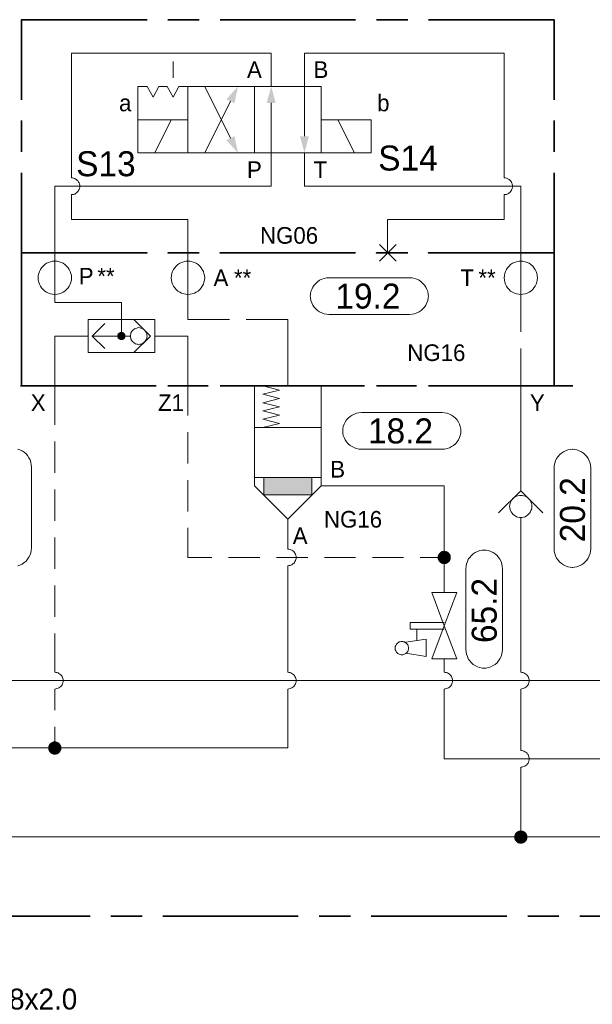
# Model space of a CAD drawing. Header units: millimetres. Extents: x 0 to 138, y 0 to 47.
# Tile 21 of 165: x 12.18 to 14.34, y 15.09 to 18.81. Entities that reach past the tile are written whole.
import ezdxf

# ---------------------------------------------------------------- set-up
doc = ezdxf.new("R2010")
doc.units = ezdxf.units.MM
for name, color, linetype in [('PDF_Geomertry', 7, 'Continuous'), ('PDF_Solid Fills', 7, 'Continuous'), ('PDF_Text', 7, 'Continuous')]:
    doc.layers.add(name, color=color, linetype=linetype)
doc.styles.add('PDF Arial', font='txt')

msp = doc.modelspace()

# ---------------------------------------------------------------- hatches: boundary and pattern name
at = {"layer": 'PDF_Solid Fills', "transparency": 33554559}
for points in [[(12.566, 17.6104), (12.5618, 17.6257), (12.564, 17.6263)], [(12.566, 17.6104), (12.564, 17.6263), (12.566, 17.6263)], [(12.566, 17.6104), (12.5682, 17.6263), (12.5701, 17.6257)], [(12.566, 17.6104), (12.566, 17.6263), (12.5682, 17.6263)], [(12.566, 17.6104), (12.5501, 17.6124), (12.5507, 17.6146)], [(12.566, 17.6104), (12.5501, 17.6104), (12.5501, 17.6124)], [(12.566, 17.6104), (12.5501, 17.609), (12.5501, 17.6104)], [(12.566, 17.6104), (12.5507, 17.6068), (12.5501, 17.609)], [(12.566, 17.6104), (12.5507, 17.6146), (12.5515, 17.6165)], [(12.566, 17.6104), (12.5515, 17.6049), (12.5507, 17.6068)], [(12.566, 17.6104), (12.5515, 17.6165), (12.5521, 17.6188)], [(12.566, 17.6104), (12.5521, 17.6026), (12.5515, 17.6049)], [(12.566, 17.6104), (12.5521, 17.6188), (12.5535, 17.6201)], [(12.566, 17.6104), (12.5535, 17.6012), (12.5521, 17.6026)], [(12.566, 17.6104), (12.5535, 17.6201), (12.5549, 17.6215)], [(12.566, 17.6104), (12.5549, 17.5993), (12.5535, 17.6012)], [(12.566, 17.6104), (12.5549, 17.6215), (12.5562, 17.6229)], [(12.566, 17.6104), (12.5562, 17.5985), (12.5549, 17.5993)], [(12.566, 17.6104), (12.5562, 17.6229), (12.5585, 17.6243)], [(12.566, 17.6104), (12.5585, 17.5971), (12.5562, 17.5985)], [(12.566, 17.6104), (12.5585, 17.6243), (12.5599, 17.6249)], [(12.566, 17.6104), (12.5599, 17.5965), (12.5585, 17.5971)], [(12.566, 17.6104), (12.5599, 17.6249), (12.5618, 17.6257)], [(12.566, 17.6104), (12.5618, 17.5957), (12.5599, 17.5965)], [(12.566, 17.6104), (12.564, 17.5951), (12.5618, 17.5957)], [(12.566, 17.6104), (12.566, 17.5951), (12.564, 17.5951)], [(12.566, 17.6104), (12.5701, 17.6257), (12.5724, 17.6249)], [(12.566, 17.6104), (12.5724, 17.6249), (12.5737, 17.6243)], [(12.566, 17.6104), (12.5737, 17.6243), (12.5757, 17.6229)], [(12.566, 17.6104), (12.5757, 17.6229), (12.5771, 17.6215)], [(12.566, 17.6104), (12.5771, 17.6215), (12.5785, 17.6201)], [(12.566, 17.6104), (12.5785, 17.6201), (12.5793, 17.6188)], [(12.566, 17.6104), (12.5793, 17.6188), (12.5807, 17.6165)], [(12.566, 17.6104), (12.5807, 17.6165), (12.5812, 17.6146)], [(12.566, 17.6104), (12.5812, 17.6146), (12.5812, 17.6124)], [(12.566, 17.6104), (12.5812, 17.6124), (12.5821, 17.6104)], [(12.566, 17.6104), (12.5682, 17.5951), (12.566, 17.5951)], [(12.566, 17.6104), (12.5701, 17.5957), (12.5682, 17.5951)], [(12.566, 17.6104), (12.5724, 17.5965), (12.5701, 17.5957)], [(12.566, 17.6104), (12.5737, 17.5971), (12.5724, 17.5965)], [(12.566, 17.6104), (12.5757, 17.5985), (12.5737, 17.5971)], [(12.566, 17.6104), (12.5771, 17.5993), (12.5757, 17.5985)], [(12.566, 17.6104), (12.5785, 17.6012), (12.5771, 17.5993)], [(12.566, 17.6104), (12.5793, 17.6026), (12.5785, 17.6012)], [(12.566, 17.6104), (12.5807, 17.6049), (12.5793, 17.6026)], [(12.566, 17.6104), (12.5812, 17.6068), (12.5807, 17.6049)], [(12.566, 17.6104), (12.5812, 17.609), (12.5812, 17.6068)], [(12.566, 17.6104), (12.5821, 17.6104), (12.5812, 17.609)], [(13.7854, 16.7743), (13.7604, 16.7776), (13.7612, 16.7813)], [(13.7854, 16.7743), (13.7604, 16.7743), (13.7604, 16.7776)], [(13.7854, 16.7743), (13.7604, 16.7715), (13.7604, 16.7743)], [(13.7854, 16.7743), (13.7612, 16.7679), (13.7604, 16.7715)], [(13.7854, 16.7743), (13.7612, 16.7813), (13.7626, 16.784)], [(13.7854, 16.7743), (13.7626, 16.7651), (13.7612, 16.7679)], [(13.7854, 16.7743), (13.7626, 16.784), (13.764, 16.7874)], [(13.7854, 16.7743), (13.764, 16.7618), (13.7626, 16.7651)], [(13.7854, 16.7743), (13.764, 16.7874), (13.7654, 16.7896)], [(13.7854, 16.7743), (13.7654, 16.759), (13.764, 16.7618)], [(13.7854, 16.7743), (13.7654, 16.7896), (13.7682, 16.7924)], [(13.7854, 16.7743), (13.7682, 16.7568), (13.7654, 16.759)], [(13.7854, 16.7743), (13.7682, 16.7924), (13.7701, 16.7943)], [(13.7854, 16.7743), (13.7701, 16.7549), (13.7682, 16.7568)], [(13.7854, 16.7743), (13.7701, 16.7943), (13.7729, 16.7965)], [(13.7854, 16.7743), (13.7729, 16.7526), (13.7701, 16.7549)], [(13.7854, 16.7743), (13.7729, 16.7965), (13.7757, 16.7979)], [(13.7854, 16.7743), (13.7757, 16.7513), (13.7729, 16.7526)], [(13.7854, 16.7743), (13.7757, 16.7979), (13.7793, 16.7985)], [(13.7854, 16.7743), (13.7793, 16.7499), (13.7757, 16.7513)], [(13.7854, 16.7743), (13.7793, 16.7985), (13.7821, 16.7993)], [(13.7854, 16.7743), (13.7821, 16.7499), (13.7793, 16.7499)], [(13.7854, 16.7743), (13.7821, 16.7993), (13.7854, 16.7999)], [(13.7854, 16.7743), (13.7854, 16.7493), (13.7821, 16.7499)], [(13.7854, 16.7743), (13.7854, 16.7999), (13.789, 16.7993)], [(13.7854, 16.7743), (13.789, 16.7993), (13.7924, 16.7985)], [(13.7854, 16.7743), (13.7924, 16.7985), (13.7951, 16.7979)], [(13.7854, 16.7743), (13.7951, 16.7979), (13.7979, 16.7965)], [(13.7854, 16.7743), (13.7979, 16.7965), (13.8007, 16.7943)], [(13.7854, 16.7743), (13.8007, 16.7943), (13.8035, 16.7924)], [(13.7854, 16.7743), (13.8035, 16.7924), (13.8057, 16.7896)], [(13.7854, 16.7743), (13.8057, 16.7896), (13.8071, 16.7874)], [(13.7854, 16.7743), (13.8071, 16.7874), (13.809, 16.784)], [(13.7854, 16.7743), (13.809, 16.784), (13.8099, 16.7813)], [(13.7854, 16.7743), (13.8099, 16.7813), (13.8104, 16.7776)], [(13.7854, 16.7743), (13.8104, 16.7776), (13.8104, 16.7743)], [(13.7854, 16.7743), (13.789, 16.7499), (13.7854, 16.7493)], [(13.7854, 16.7743), (13.7924, 16.7499), (13.789, 16.7499)], [(13.7854, 16.7743), (13.7951, 16.7513), (13.7924, 16.7499)], [(13.7854, 16.7743), (13.7979, 16.7526), (13.7951, 16.7513)], [(13.7854, 16.7743), (13.8007, 16.7549), (13.7979, 16.7526)], [(13.7854, 16.7743), (13.8035, 16.7568), (13.8007, 16.7549)], [(13.7854, 16.7743), (13.8057, 16.759), (13.8035, 16.7568)], [(13.7854, 16.7743), (13.8071, 16.7618), (13.8057, 16.759)], [(13.7854, 16.7743), (13.809, 16.7651), (13.8071, 16.7618)], [(13.7854, 16.7743), (13.8099, 16.7679), (13.809, 16.7651)], [(13.7854, 16.7743), (13.8104, 16.7715), (13.8099, 16.7679)], [(13.7854, 16.7743), (13.8104, 16.7743), (13.8104, 16.7715)], [(12.3146, 16.0549), (12.2904, 16.061), (12.291, 16.0646)], [(12.3146, 16.0549), (12.291, 16.0646), (12.2924, 16.0674)], [(12.3146, 16.0549), (12.2924, 16.0674), (12.2946, 16.0701)], [(12.3146, 16.0549), (12.2946, 16.0701), (12.2965, 16.0721)], [(12.3146, 16.0549), (12.2965, 16.0721), (12.2993, 16.0749)], [(12.3146, 16.0549), (12.2993, 16.0749), (12.3021, 16.0763)], [(12.3146, 16.0549), (12.3021, 16.0763), (12.3049, 16.0776)], [(12.3146, 16.0549), (12.3049, 16.0776), (12.3076, 16.079)], [(12.3146, 16.0549), (12.3076, 16.079), (12.3113, 16.0799)], [(12.3146, 16.0549), (12.3113, 16.0799), (12.3146, 16.0799)], [(12.3146, 16.0549), (12.3174, 16.0799), (12.321, 16.079)], [(12.3146, 16.0549), (12.3146, 16.0799), (12.3174, 16.0799)], [(12.3146, 16.0549), (12.321, 16.079), (12.3243, 16.0776)], [(12.3146, 16.0549), (12.3243, 16.0776), (12.3271, 16.0763)], [(12.3146, 16.0549), (12.3271, 16.0763), (12.3299, 16.0749)], [(12.3146, 16.0549), (12.3299, 16.0749), (12.3321, 16.0721)], [(12.3146, 16.0549), (12.3321, 16.0721), (12.334, 16.0701)], [(12.3146, 16.0549), (12.334, 16.0701), (12.3363, 16.0674)], [(12.3146, 16.0549), (12.3363, 16.0674), (12.3376, 16.0646)], [(12.3146, 16.0549), (12.3376, 16.0646), (12.339, 16.061)], [(12.3146, 16.0549), (12.2896, 16.0582), (12.2904, 16.061)], [(12.3146, 16.0549), (12.2896, 16.0549), (12.2896, 16.0582)], [(12.3146, 16.0549), (12.2896, 16.0513), (12.2896, 16.0549)], [(12.3146, 16.0549), (12.2904, 16.0485), (12.2896, 16.0513)], [(12.3146, 16.0549), (12.291, 16.0451), (12.2904, 16.0485)], [(12.3146, 16.0549), (12.2924, 16.0424), (12.291, 16.0451)], [(12.3146, 16.0549), (12.2946, 16.0396), (12.2924, 16.0424)], [(12.3146, 16.0549), (12.2965, 16.0368), (12.2946, 16.0396)], [(12.3146, 16.0549), (12.2993, 16.0346), (12.2965, 16.0368)], [(12.3146, 16.0549), (12.3021, 16.0332), (12.2993, 16.0346)], [(12.3146, 16.0549), (12.3049, 16.0313), (12.3021, 16.0332)], [(12.3146, 16.0549), (12.3076, 16.0304), (12.3049, 16.0313)], [(12.3146, 16.0549), (12.3113, 16.0299), (12.3076, 16.0304)], [(12.3146, 16.0549), (12.3146, 16.0299), (12.3113, 16.0299)], [(12.3146, 16.0549), (12.339, 16.061), (12.3396, 16.0582)], [(12.3146, 16.0549), (12.3396, 16.0582), (12.3396, 16.0549)], [(12.3146, 16.0549), (12.3174, 16.0299), (12.3146, 16.0299)], [(12.3146, 16.0549), (12.321, 16.0304), (12.3174, 16.0299)], [(12.3146, 16.0549), (12.3243, 16.0313), (12.321, 16.0304)], [(12.3146, 16.0549), (12.3271, 16.0332), (12.3243, 16.0313)], [(12.3146, 16.0549), (12.3299, 16.0346), (12.3271, 16.0332)], [(12.3146, 16.0549), (12.3321, 16.0368), (12.3299, 16.0346)], [(12.3146, 16.0549), (12.334, 16.0396), (12.3321, 16.0368)], [(12.3146, 16.0549), (12.3363, 16.0424), (12.334, 16.0396)], [(12.3146, 16.0549), (12.3376, 16.0451), (12.3363, 16.0424)], [(12.3146, 16.0549), (12.339, 16.0485), (12.3376, 16.0451)], [(12.3146, 16.0549), (12.3396, 16.0513), (12.339, 16.0485)], [(12.3146, 16.0549), (12.3396, 16.0549), (12.3396, 16.0513)], [(14.0751, 15.7188), (14.0515, 15.7276), (14.0529, 15.7313)], [(14.0751, 15.7188), (14.0529, 15.7313), (14.0549, 15.734)], [(14.0751, 15.7188), (14.0549, 15.734), (14.0571, 15.736)], [(14.0751, 15.7188), (14.0571, 15.736), (14.0599, 15.7382)], [(14.0751, 15.7188), (14.0599, 15.7382), (14.0618, 15.7401)], [(14.0751, 15.7188), (14.0618, 15.7401), (14.0654, 15.7415)], [(14.0751, 15.7188), (14.0654, 15.7415), (14.0682, 15.7429)], [(14.0751, 15.7188), (14.0682, 15.7429), (14.0715, 15.7429)], [(14.0751, 15.7188), (14.0715, 15.7429), (14.0751, 15.7438)], [(14.0751, 15.7188), (14.0751, 15.7438), (14.0779, 15.7429)], [(14.0751, 15.7188), (14.0812, 15.7429), (14.084, 15.7415)], [(14.0751, 15.7188), (14.0779, 15.7429), (14.0812, 15.7429)], [(14.0751, 15.7188), (14.084, 15.7415), (14.0876, 15.7401)], [(14.0751, 15.7188), (14.0876, 15.7401), (14.0904, 15.7382)], [(14.0751, 15.7188), (14.0904, 15.7382), (14.0924, 15.736)], [(14.0751, 15.7188), (14.0924, 15.736), (14.0946, 15.734)], [(14.0751, 15.7188), (14.0946, 15.734), (14.0965, 15.7313)], [(14.0751, 15.7188), (14.0965, 15.7313), (14.0979, 15.7276)], [(14.0751, 15.7188), (14.0493, 15.7188), (14.0501, 15.7215)], [(14.0751, 15.7188), (14.0501, 15.7151), (14.0493, 15.7188)], [(14.0751, 15.7188), (14.0501, 15.7215), (14.0507, 15.7249)], [(14.0751, 15.7188), (14.0507, 15.7118), (14.0501, 15.7151)], [(14.0751, 15.7188), (14.0507, 15.7249), (14.0515, 15.7276)], [(14.0751, 15.7188), (14.0515, 15.709), (14.0507, 15.7118)], [(14.0751, 15.7188), (14.0529, 15.7054), (14.0515, 15.709)], [(14.0751, 15.7188), (14.0549, 15.7035), (14.0529, 15.7054)], [(14.0751, 15.7188), (14.0571, 15.7007), (14.0549, 15.7035)], [(14.0751, 15.7188), (14.0599, 15.6985), (14.0571, 15.7007)], [(14.0751, 15.7188), (14.0618, 15.6965), (14.0599, 15.6985)], [(14.0751, 15.7188), (14.0654, 15.6951), (14.0618, 15.6965)], [(14.0751, 15.7188), (14.0682, 15.6943), (14.0654, 15.6951)], [(14.0751, 15.7188), (14.0715, 15.6938), (14.0682, 15.6943)], [(14.0751, 15.7188), (14.0751, 15.6929), (14.0715, 15.6938)], [(14.0751, 15.7188), (14.0979, 15.7276), (14.0993, 15.7249)], [(14.0751, 15.7188), (14.0993, 15.7249), (14.0993, 15.7215)], [(14.0751, 15.7188), (14.0993, 15.7215), (14.1001, 15.7188)], [(14.0751, 15.7188), (14.0779, 15.6938), (14.0751, 15.6929)], [(14.0751, 15.7188), (14.0812, 15.6943), (14.0779, 15.6938)], [(14.0751, 15.7188), (14.084, 15.6951), (14.0812, 15.6943)], [(14.0751, 15.7188), (14.0876, 15.6965), (14.084, 15.6951)], [(14.0751, 15.7188), (14.0904, 15.6985), (14.0876, 15.6965)], [(14.0751, 15.7188), (14.0924, 15.7007), (14.0904, 15.6985)], [(14.0751, 15.7188), (14.0946, 15.7035), (14.0924, 15.7007)], [(14.0751, 15.7188), (14.0965, 15.7054), (14.0946, 15.7035)], [(14.0751, 15.7188), (14.0979, 15.709), (14.0965, 15.7054)], [(14.0751, 15.7188), (14.0993, 15.7118), (14.0979, 15.709)], [(14.0751, 15.7188), (14.0993, 15.7151), (14.0993, 15.7118)], [(14.0751, 15.7188), (14.1001, 15.7188), (14.0993, 15.7151)]]:
    msp.add_hatch(color=256, dxfattribs=at).paths.add_polyline_path(points)

# ---------------------------------------------------------------- linework, layer by layer
at = {"layer": 'PDF_Geomertry', "lineweight": 35}
for points in [[(12.6632, 18.8054), (12.189, 18.8054), (12.189, 18.5026)], [(12.8599, 18.8054), (12.7418, 18.8054)], [(13.4507, 18.8054), (12.939, 18.8054)], [(13.6474, 18.8054), (13.5293, 18.8054)], [(14.2007, 18.5026), (14.2007, 18.8054), (13.7257, 18.8054)], [(12.189, 18.4243), (12.189, 18.3063)], [(14.2007, 18.3063), (14.2007, 18.4243)], [(12.189, 18.2271), (12.189, 17.9249), (12.6632, 17.9249), (12.189, 17.9249), (12.189, 17.4221), (12.6632, 17.4221)], [(14.2007, 18.2271), (14.2007, 17.9249), (13.7257, 17.9249), (14.2007, 17.9249), (14.2007, 17.4221), (13.7257, 17.4221)], [(12.1854, 17.4221), (12.6974, 17.4221)], [(12.8599, 17.4221), (12.7418, 17.4221)], [(12.7757, 17.4221), (12.8938, 17.4221)], [(13.4507, 17.4221), (12.939, 17.4221)], [(12.9724, 17.4221), (13.484, 17.4221)], [(13.6474, 17.4221), (13.5293, 17.4221)], [(13.5632, 17.4221), (13.6812, 17.4221)], [(13.7599, 17.4221), (14.2715, 17.4221)], [(11.991, 15.4201), (12.4474, 15.4201)], [(12.5257, 15.4201), (12.6438, 15.4201)], [(12.7229, 15.4201), (13.234, 15.4201)], [(13.3132, 15.4201), (13.4312, 15.4201)], [(13.5099, 15.4201), (14.0215, 15.4201)], [(14.1007, 15.4201), (14.2187, 15.4201)], [(14.2974, 15.4201), (14.7535, 15.4201)]]:
    msp.add_lwpolyline(points, dxfattribs=at)
at = {"layer": 'PDF_Geomertry', "lineweight": 15}
for points in [[(13.1321, 18.5535), (13.1321, 18.679), (12.3771, 18.679), (12.3771, 18.2076), (12.3813, 18.2076), (12.3854, 18.2068), (12.3896, 18.2054), (12.3932, 18.2035), (12.3965, 18.2013), (12.3993, 18.1985), (12.4021, 18.1957), (12.4043, 18.1924), (12.4062, 18.1888), (12.4076, 18.1846), (12.4085, 18.1804), (12.409, 18.1763), (12.4085, 18.1721), (12.4076, 18.1688), (12.4062, 18.1646), (12.4043, 18.161), (12.4021, 18.1576), (12.3993, 18.154), (12.3965, 18.1513), (12.3932, 18.1493), (12.3896, 18.1471), (12.3854, 18.1457), (12.3813, 18.1451), (12.3771, 18.1451), (12.3813, 18.1451), (12.3854, 18.1457), (12.3896, 18.1471), (12.3932, 18.1493), (12.3965, 18.1513), (12.3993, 18.154), (12.4021, 18.1576), (12.4043, 18.161), (12.4062, 18.1646), (12.4076, 18.1688), (12.4085, 18.1721), (12.409, 18.1763), (12.4085, 18.1804), (12.4076, 18.1846), (12.4062, 18.1888), (12.4043, 18.1924), (12.4021, 18.1957), (12.3993, 18.1985), (12.3965, 18.2013), (12.3932, 18.2035), (12.3896, 18.2054), (12.3854, 18.2068), (12.3813, 18.2076), (12.3771, 18.2076)], [(14.0118, 18.2076), (14.0118, 18.679), (13.2576, 18.679), (13.2576, 18.5535), (13.2576, 18.3651)], [(12.7612, 18.5854), (12.7612, 18.6479)], [(12.8807, 18.5535), (12.9779, 18.3582)], [(13.1321, 18.491), (13.1321, 18.3021), (13.1321, 18.1763), (12.3146, 18.1763), (12.3146, 17.9249), (12.3146, 17.8937), (12.3146, 17.7679), (12.3146, 17.7368), (12.566, 17.7368), (12.566, 17.6104)], [(12.8807, 18.3021), (12.9779, 18.4971)], [(12.6918, 18.3021), (12.7543, 18.4276)], [(13.446, 18.3021), (13.3835, 18.4276)], [(13.2576, 18.3021), (13.2576, 18.1763), (14.0751, 18.1763), (14.0751, 17.9249), (14.0751, 17.8937), (14.0751, 17.7679), (14.0751, 17.6263)], [(13.5715, 17.9249), (13.5715, 18.0507), (14.0118, 18.0507), (14.0118, 18.1451), (14.016, 18.1451), (14.0201, 18.1457), (14.0237, 18.1471), (14.0279, 18.1493), (14.0312, 18.1513), (14.034, 18.154), (14.0368, 18.1576), (14.039, 18.161), (14.041, 18.1646), (14.0424, 18.1688), (14.0432, 18.1721), (14.0432, 18.1763), (14.0432, 18.1804), (14.0424, 18.1846), (14.041, 18.1888), (14.039, 18.1924), (14.0368, 18.1957), (14.034, 18.1985), (14.0312, 18.2013), (14.0279, 18.2035), (14.0237, 18.2054), (14.0201, 18.2068), (14.016, 18.2076), (14.0118, 18.2076), (14.016, 18.2076), (14.0201, 18.2068), (14.0237, 18.2054), (14.0279, 18.2035), (14.0312, 18.2013), (14.034, 18.1985), (14.0368, 18.1957), (14.039, 18.1924), (14.041, 18.1888), (14.0424, 18.1846), (14.0432, 18.1804), (14.0432, 18.1763), (14.0432, 18.1721), (14.0424, 18.1688), (14.041, 18.1646), (14.039, 18.161), (14.0368, 18.1576), (14.034, 18.154), (14.0312, 18.1513), (14.0279, 18.1493), (14.0237, 18.1471), (14.0201, 18.1457), (14.016, 18.1451), (14.0118, 18.1451)], [(12.3771, 18.1451), (12.3771, 18.0507), (12.8174, 18.0507), (12.8174, 17.9249), (12.8174, 17.8937), (12.8174, 17.7679), (12.8174, 17.6735), (12.9743, 17.6735)], [(13.5404, 17.8937), (13.6035, 17.9562)], [(13.6035, 17.8937), (13.5404, 17.9562)], [(12.6132, 17.5479), (12.6757, 17.6104), (12.6132, 17.6735)], [(13.0376, 17.6735), (13.1946, 17.6735), (13.1946, 17.4221)], [(12.5029, 17.5638), (12.4557, 17.6104), (12.5029, 17.6576)], [(12.4404, 17.6104), (12.3146, 17.6104), (12.3146, 17.4221), (12.3146, 17.2749)], [(12.6001, 17.6104), (12.5821, 17.6104), (12.4557, 17.6104)], [(12.6918, 17.6104), (12.8174, 17.6104), (12.8174, 17.4221), (12.8174, 17.311)], [(14.0751, 17.5632), (14.0751, 17.4221), (14.0751, 17.0513), (14.0751, 17.0263)], [(13.3201, 17.0451), (13.1946, 16.9193), (13.0688, 17.0451), (13.0688, 17.4221), (13.3201, 17.4221), (13.3201, 17.0451), (13.7854, 17.0451), (13.7854, 16.7743), (13.7854, 16.6424)], [(13.1001, 17.4221), (13.1632, 17.4063), (13.1001, 17.391), (13.1632, 17.3749), (13.1001, 17.359), (13.1632, 17.3438), (13.1001, 17.3276), (13.1632, 17.3118), (13.1001, 17.2965), (13.1632, 17.2804), (13.1001, 17.2651)], [(13.0688, 17.2651), (13.3201, 17.2651)], [(12.8174, 17.1299), (12.8174, 17.2479)], [(12.1743, 17.184), (12.1826, 17.1813), (12.191, 17.1771), (12.1987, 17.1715), (12.2057, 17.166), (12.2118, 17.159), (12.2168, 17.1507), (12.221, 17.1429), (12.2243, 17.134), (12.2257, 17.1249), (12.2265, 17.116), (12.2265, 16.8104), (12.2257, 16.8013), (12.2243, 16.7924), (12.221, 16.784), (12.2168, 16.7757), (12.2118, 16.7674), (12.2057, 16.7604), (12.1987, 16.7549), (12.191, 16.7493), (12.1826, 16.7451), (12.1743, 16.7424)], [(12.3146, 17.2124), (12.3146, 17.0938)], [(13.0688, 17.0763), (13.3201, 17.0763)], [(13.1035, 17.0763), (13.1035, 17.0104), (13.2854, 17.0104), (13.2854, 17.0763)], [(12.3146, 17.0313), (12.3146, 16.9132)], [(12.8174, 16.9485), (12.8174, 17.0665)], [(13.991, 16.9429), (14.0751, 17.0263), (14.1585, 16.9429)], [(14.0751, 16.341), (14.0785, 16.3401), (14.0826, 16.3396), (14.0868, 16.3382), (14.0904, 16.3368), (14.0937, 16.334), (14.0974, 16.3318), (14.0993, 16.3285), (14.1021, 16.3249), (14.1035, 16.3215), (14.1049, 16.3174), (14.1057, 16.3132), (14.1062, 16.3096), (14.1057, 16.3054), (14.1049, 16.3013), (14.1035, 16.2971), (14.1021, 16.2938), (14.0993, 16.2901), (14.0974, 16.2874), (14.0937, 16.2846), (14.0904, 16.2818), (14.0868, 16.2804), (14.0826, 16.279), (14.0785, 16.2785), (14.0751, 16.2776), (14.0785, 16.2785), (14.0826, 16.279), (14.0868, 16.2804), (14.0904, 16.2818), (14.0937, 16.2846), (14.0974, 16.2874), (14.0993, 16.2901), (14.1021, 16.2938), (14.1035, 16.2971), (14.1049, 16.3013), (14.1057, 16.3054), (14.1062, 16.3096), (14.1057, 16.3132), (14.1049, 16.3174), (14.1035, 16.3215), (14.1021, 16.3249), (14.0993, 16.3285), (14.0974, 16.3318), (14.0937, 16.334), (14.0904, 16.3368), (14.0868, 16.3382), (14.0826, 16.3396), (14.0785, 16.3401), (14.0751, 16.341), (14.0751, 16.9257)], [(12.9076, 16.7743), (12.8174, 16.7743), (12.8174, 16.886)], [(13.1946, 16.8063), (13.1946, 16.9193)], [(12.3146, 16.8499), (12.3146, 16.7318)], [(13.089, 16.7743), (12.971, 16.7743)], [(13.2701, 16.7743), (13.1521, 16.7743)], [(13.1946, 16.341), (13.1946, 16.7429), (13.1987, 16.7438), (13.2029, 16.7443), (13.2062, 16.7457), (13.2104, 16.7471), (13.214, 16.7499), (13.2168, 16.7521), (13.2196, 16.7554), (13.2215, 16.759), (13.2237, 16.7624), (13.2251, 16.7665), (13.2257, 16.7707), (13.2257, 16.7743), (13.2257, 16.7785), (13.2251, 16.7826), (13.2237, 16.7868), (13.2215, 16.7901), (13.2196, 16.7938), (13.2168, 16.7965), (13.214, 16.7993), (13.2104, 16.8021), (13.2062, 16.8035), (13.2029, 16.8049), (13.1987, 16.8054), (13.1946, 16.8063), (13.1987, 16.8054), (13.2029, 16.8049), (13.2062, 16.8035), (13.2104, 16.8021), (13.214, 16.7993), (13.2168, 16.7965), (13.2196, 16.7938), (13.2215, 16.7901), (13.2237, 16.7868), (13.2251, 16.7826), (13.2257, 16.7785), (13.2257, 16.7743), (13.2257, 16.7707), (13.2251, 16.7665), (13.2237, 16.7624), (13.2215, 16.759), (13.2196, 16.7554), (13.2168, 16.7521), (13.214, 16.7499), (13.2104, 16.7471), (13.2062, 16.7457), (13.2029, 16.7443), (13.1987, 16.7438), (13.1946, 16.7429)], [(13.4507, 16.7743), (13.3326, 16.7743)], [(13.6321, 16.7743), (13.514, 16.7743)], [(13.7854, 16.7743), (13.6951, 16.7743)], [(12.3146, 16.6688), (12.3146, 16.5507)], [(13.7854, 16.504), (13.6571, 16.504), (13.6571, 16.529), (13.7854, 16.529)], [(12.3146, 16.341), (12.3188, 16.3401), (12.3224, 16.3396), (12.3265, 16.3382), (12.3299, 16.3368), (12.3335, 16.334), (12.3368, 16.3318), (12.3396, 16.3285), (12.3418, 16.3249), (12.3437, 16.3215), (12.3446, 16.3174), (12.346, 16.3132), (12.346, 16.3096), (12.346, 16.3054), (12.3446, 16.3013), (12.3437, 16.2971), (12.3418, 16.2938), (12.3396, 16.2901), (12.3368, 16.2874), (12.3335, 16.2846), (12.3299, 16.2818), (12.3265, 16.2804), (12.3224, 16.279), (12.3188, 16.2785), (12.3146, 16.2776), (12.3188, 16.2785), (12.3224, 16.279), (12.3265, 16.2804), (12.3299, 16.2818), (12.3335, 16.2846), (12.3368, 16.2874), (12.3396, 16.2901), (12.3418, 16.2938), (12.3437, 16.2971), (12.3446, 16.3013), (12.346, 16.3054), (12.346, 16.3096), (12.346, 16.3132), (12.3446, 16.3174), (12.3437, 16.3215), (12.3418, 16.3249), (12.3396, 16.3285), (12.3368, 16.3318), (12.3335, 16.334), (12.3299, 16.3368), (12.3265, 16.3382), (12.3224, 16.3396), (12.3188, 16.3401), (12.3146, 16.341), (12.3146, 16.4874)], [(13.6821, 16.4604), (13.6821, 16.504)], [(13.641, 16.4132), (13.7168, 16.4007), (13.7168, 16.4665), (13.641, 16.454)], [(16.0521, 16.3096), (11.6729, 16.3096), (11.6729, 16.391)], [(13.7854, 16.341), (13.7854, 16.391)], [(13.1946, 16.2776), (13.1987, 16.2785), (13.2029, 16.279), (13.2062, 16.2804), (13.2104, 16.2818), (13.214, 16.2846), (13.2168, 16.2874), (13.2196, 16.2901), (13.2215, 16.2938), (13.2237, 16.2971), (13.2251, 16.3013), (13.2257, 16.3054), (13.2257, 16.3096), (13.2257, 16.3132), (13.2251, 16.3174), (13.2237, 16.3215), (13.2215, 16.3249), (13.2196, 16.3285), (13.2168, 16.3318), (13.214, 16.334), (13.2104, 16.3368), (13.2062, 16.3382), (13.2029, 16.3396), (13.1987, 16.3401), (13.1946, 16.341), (13.1987, 16.3401), (13.2029, 16.3396), (13.2062, 16.3382), (13.2104, 16.3368), (13.214, 16.334), (13.2168, 16.3318), (13.2196, 16.3285), (13.2215, 16.3249), (13.2237, 16.3215), (13.2251, 16.3174), (13.2257, 16.3132), (13.2257, 16.3096), (13.2257, 16.3054), (13.2251, 16.3013), (13.2237, 16.2971), (13.2215, 16.2938), (13.2196, 16.2901), (13.2168, 16.2874), (13.214, 16.2846), (13.2104, 16.2818), (13.2062, 16.2804), (13.2029, 16.279), (13.1987, 16.2785), (13.1946, 16.2776), (13.1946, 16.0549), (12.3146, 16.0549), (11.0821, 16.0549)], [(18.164, 16.0138), (13.7854, 16.0138), (13.7854, 16.2776), (13.7896, 16.2785), (13.7938, 16.279), (13.7974, 16.2804), (13.8015, 16.2818), (13.8049, 16.2846), (13.8076, 16.2874), (13.8104, 16.2901), (13.8126, 16.2938), (13.8146, 16.2971), (13.816, 16.3013), (13.8168, 16.3054), (13.8168, 16.3096), (13.8168, 16.3132), (13.816, 16.3174), (13.8146, 16.3215), (13.8126, 16.3249), (13.8104, 16.3285), (13.8076, 16.3318), (13.8049, 16.334), (13.8015, 16.3368), (13.7974, 16.3382), (13.7938, 16.3396), (13.7896, 16.3401), (13.7854, 16.341), (13.7896, 16.3401), (13.7938, 16.3396), (13.7974, 16.3382), (13.8015, 16.3368), (13.8049, 16.334), (13.8076, 16.3318), (13.8104, 16.3285), (13.8126, 16.3249), (13.8146, 16.3215), (13.816, 16.3174), (13.8168, 16.3132), (13.8168, 16.3096), (13.8168, 16.3054), (13.816, 16.3013), (13.8146, 16.2971), (13.8126, 16.2938), (13.8104, 16.2901), (13.8076, 16.2874), (13.8049, 16.2846), (13.8015, 16.2818), (13.7974, 16.2804), (13.7938, 16.279), (13.7896, 16.2785), (13.7854, 16.2776)], [(12.3146, 16.2776), (12.3146, 16.1979)], [(14.0751, 16.0451), (14.0785, 16.0451), (14.0826, 16.0443), (14.0868, 16.0429), (14.0904, 16.041), (14.0937, 16.0387), (14.0974, 16.036), (14.0993, 16.0332), (14.1021, 16.0299), (14.1035, 16.0257), (14.1049, 16.0221), (14.1057, 16.0179), (14.1062, 16.0138), (14.1057, 16.0096), (14.1049, 16.0054), (14.1035, 16.0021), (14.1021, 15.9979), (14.0993, 15.9943), (14.0974, 15.9915), (14.0937, 15.9888), (14.0904, 15.9868), (14.0868, 15.9846), (14.0826, 15.9832), (14.0785, 15.9826), (14.0751, 15.9826), (14.0785, 15.9826), (14.0826, 15.9832), (14.0868, 15.9846), (14.0904, 15.9868), (14.0937, 15.9888), (14.0974, 15.9915), (14.0993, 15.9943), (14.1021, 15.9979), (14.1035, 16.0021), (14.1049, 16.0054), (14.1057, 16.0096), (14.1062, 16.0138), (14.1057, 16.0179), (14.1049, 16.0221), (14.1035, 16.0257), (14.1021, 16.0299), (14.0993, 16.0332), (14.0974, 16.036), (14.0937, 16.0387), (14.0904, 16.041), (14.0868, 16.0429), (14.0826, 16.0443), (14.0785, 16.0451), (14.0751, 16.0451), (14.0751, 16.2776)], [(12.3146, 16.1346), (12.3146, 16.0549)], [(14.0751, 15.9826), (14.0751, 15.7188)], [(11.9626, 15.7188), (14.0751, 15.7188), (16.341, 15.7188)]]:
    msp.add_lwpolyline(points, dxfattribs=at)
for points in [[(12.8174, 18.4276), (12.8174, 18.5535), (12.7826, 18.5535), (12.7612, 18.5132), (12.739, 18.5535), (12.7076, 18.5535), (12.6854, 18.5132), (12.6632, 18.5535), (12.6285, 18.5535), (12.6285, 18.4276)], [(13.0688, 18.5535), (12.8174, 18.5535), (12.8174, 18.3021), (13.0688, 18.3021), (13.0688, 18.5535)], [(13.3201, 18.3021), (13.0688, 18.3021), (13.0688, 18.5535), (13.3201, 18.5535), (13.3201, 18.3021)], [(12.6285, 18.3021), (12.8174, 18.3021), (12.8174, 18.4276), (12.6285, 18.4276), (12.6285, 18.3021)], [(13.3201, 18.3021), (13.509, 18.3021), (13.509, 18.4276), (13.3201, 18.4276), (13.3201, 18.3021)], [(12.3771, 17.8304), (12.3771, 17.8388), (12.3751, 17.8471), (12.3724, 17.8549), (12.3687, 17.8624), (12.3646, 17.8688), (12.359, 17.8749), (12.3529, 17.8804), (12.346, 17.8854), (12.3382, 17.8888), (12.3307, 17.8915), (12.3229, 17.8929), (12.3146, 17.8937), (12.3062, 17.8929), (12.2979, 17.8915), (12.2904, 17.8888), (12.2835, 17.8854), (12.2765, 17.8804), (12.2701, 17.8749), (12.2646, 17.8688), (12.2599, 17.8624), (12.2563, 17.8549), (12.2535, 17.8471), (12.2521, 17.8388), (12.2515, 17.8304), (12.2521, 17.8221), (12.2535, 17.8146), (12.2563, 17.8068), (12.2599, 17.7993), (12.2646, 17.7924), (12.2701, 17.786), (12.2765, 17.7804), (12.2835, 17.7763), (12.2904, 17.7729), (12.2979, 17.7701), (12.3062, 17.7687), (12.3146, 17.7679), (12.3229, 17.7687), (12.3307, 17.7701), (12.3382, 17.7729), (12.346, 17.7763), (12.3529, 17.7804), (12.359, 17.786), (12.3646, 17.7924), (12.3687, 17.7993), (12.3724, 17.8068), (12.3751, 17.8146), (12.3771, 17.8221), (12.3771, 17.8304)], [(12.8807, 17.8304), (12.8799, 17.8388), (12.8779, 17.8471), (12.8757, 17.8549), (12.8715, 17.8624), (12.8674, 17.8688), (12.8618, 17.8749), (12.8557, 17.8804), (12.8487, 17.8854), (12.8418, 17.8888), (12.8335, 17.8915), (12.8257, 17.8929), (12.8174, 17.8937), (12.809, 17.8929), (12.8015, 17.8915), (12.7932, 17.8888), (12.7862, 17.8854), (12.7793, 17.8804), (12.7729, 17.8749), (12.7674, 17.8688), (12.7632, 17.8624), (12.759, 17.8549), (12.7571, 17.8471), (12.7549, 17.8388), (12.7543, 17.8304), (12.7549, 17.8221), (12.7571, 17.8146), (12.759, 17.8068), (12.7632, 17.7993), (12.7674, 17.7924), (12.7729, 17.786), (12.7793, 17.7804), (12.7862, 17.7763), (12.7932, 17.7729), (12.8015, 17.7701), (12.809, 17.7687), (12.8174, 17.7679), (12.8257, 17.7687), (12.8335, 17.7701), (12.8418, 17.7729), (12.8487, 17.7763), (12.8557, 17.7804), (12.8618, 17.786), (12.8674, 17.7924), (12.8715, 17.7993), (12.8757, 17.8068), (12.8779, 17.8146), (12.8799, 17.8221), (12.8807, 17.8304)], [(14.1376, 17.8304), (14.1368, 17.8388), (14.1354, 17.8471), (14.1326, 17.8549), (14.1293, 17.8624), (14.1243, 17.8688), (14.1196, 17.8749), (14.1132, 17.8804), (14.1062, 17.8854), (14.0987, 17.8888), (14.091, 17.8915), (14.0826, 17.8929), (14.0751, 17.8937), (14.0668, 17.8929), (14.0585, 17.8915), (14.0507, 17.8888), (14.0432, 17.8854), (14.0362, 17.8804), (14.0307, 17.8749), (14.0251, 17.8688), (14.0201, 17.8624), (14.0168, 17.8549), (14.014, 17.8471), (14.0126, 17.8388), (14.0118, 17.8304), (14.0126, 17.8221), (14.014, 17.8146), (14.0168, 17.8068), (14.0201, 17.7993), (14.0251, 17.7924), (14.0307, 17.786), (14.0362, 17.7804), (14.0432, 17.7763), (14.0507, 17.7729), (14.0585, 17.7701), (14.0668, 17.7687), (14.0751, 17.7679), (14.0826, 17.7687), (14.091, 17.7701), (14.0987, 17.7729), (14.1062, 17.7763), (14.1132, 17.7804), (14.1196, 17.786), (14.1243, 17.7924), (14.1293, 17.7993), (14.1326, 17.8068), (14.1354, 17.8146), (14.1368, 17.8221), (14.1376, 17.8304)], [(13.6549, 17.8304), (13.6646, 17.8299), (13.6737, 17.8285), (13.6821, 17.8257), (13.6904, 17.8215), (13.6979, 17.816), (13.7049, 17.8096), (13.7113, 17.8026), (13.716, 17.7951), (13.7201, 17.7868), (13.7237, 17.7785), (13.7251, 17.7693), (13.7257, 17.7596), (13.7257, 17.7632), (13.7251, 17.754), (13.7237, 17.7451), (13.7201, 17.736), (13.716, 17.7276), (13.7113, 17.7201), (13.7049, 17.7132), (13.6979, 17.7068), (13.6904, 17.7021), (13.6821, 17.6979), (13.6737, 17.6951), (13.6646, 17.6929), (13.6549, 17.6924), (13.3501, 17.6924), (13.341, 17.6929), (13.3321, 17.6951), (13.3229, 17.6979), (13.3146, 17.7021), (13.3071, 17.7068), (13.3001, 17.7132), (13.2938, 17.7201), (13.289, 17.7276), (13.2849, 17.736), (13.2821, 17.7451), (13.2799, 17.754), (13.2793, 17.7632), (13.2793, 17.7596), (13.2799, 17.7693), (13.2821, 17.7785), (13.2849, 17.7868), (13.289, 17.7951), (13.2938, 17.8026), (13.3001, 17.8096), (13.3071, 17.816), (13.3146, 17.8215), (13.3229, 17.8257), (13.3321, 17.8285), (13.341, 17.8299), (13.3501, 17.8304), (13.6549, 17.8304)], [(12.4404, 17.6735), (12.6918, 17.6735), (12.6918, 17.5479), (12.4404, 17.5479), (12.4404, 17.6735)], [(12.6632, 17.6104), (12.6626, 17.6146), (12.6618, 17.6188), (12.6604, 17.6229), (12.6585, 17.6263), (12.6562, 17.6299), (12.6535, 17.6326), (12.6507, 17.6354), (12.6474, 17.6382), (12.6438, 17.6396), (12.6396, 17.641), (12.6354, 17.6415), (12.6313, 17.6424), (12.6271, 17.6415), (12.6237, 17.641), (12.6196, 17.6396), (12.616, 17.6382), (12.6126, 17.6354), (12.609, 17.6326), (12.6062, 17.6299), (12.6043, 17.6263), (12.6021, 17.6229), (12.6015, 17.6188), (12.6001, 17.6146), (12.6001, 17.6104), (12.6001, 17.6068), (12.6015, 17.6026), (12.6021, 17.5985), (12.6043, 17.5951), (12.6062, 17.5915), (12.609, 17.5882), (12.6126, 17.586), (12.616, 17.5832), (12.6196, 17.5818), (12.6237, 17.5804), (12.6271, 17.5799), (12.6313, 17.579), (12.6354, 17.5799), (12.6396, 17.5804), (12.6438, 17.5818), (12.6474, 17.5832), (12.6507, 17.586), (12.6535, 17.5882), (12.6562, 17.5915), (12.6585, 17.5951), (12.6604, 17.5985), (12.6618, 17.6026), (12.6626, 17.6068), (12.6632, 17.6104)], [(13.7779, 17.3215), (13.7868, 17.3207), (13.796, 17.3193), (13.8049, 17.316), (13.8132, 17.3118), (13.821, 17.3068), (13.8279, 17.3007), (13.834, 17.2938), (13.839, 17.286), (13.8432, 17.2776), (13.846, 17.2693), (13.8479, 17.2596), (13.8487, 17.2507), (13.8487, 17.254), (13.8479, 17.2443), (13.846, 17.2354), (13.8432, 17.2271), (13.839, 17.2188), (13.834, 17.211), (13.8279, 17.204), (13.821, 17.1979), (13.8132, 17.1929), (13.8049, 17.1888), (13.796, 17.1854), (13.7868, 17.184), (13.7779, 17.1832), (13.4729, 17.1832), (13.4632, 17.184), (13.4543, 17.1854), (13.446, 17.1888), (13.4376, 17.1929), (13.4299, 17.1979), (13.4229, 17.204), (13.4168, 17.211), (13.4118, 17.2188), (13.4076, 17.2271), (13.4043, 17.2354), (13.4029, 17.2443), (13.4021, 17.254), (13.4021, 17.2507), (13.4029, 17.2596), (13.4043, 17.2693), (13.4076, 17.2776), (13.4118, 17.286), (13.4168, 17.2938), (13.4229, 17.3007), (13.4299, 17.3068), (13.4376, 17.3118), (13.446, 17.316), (13.4543, 17.3193), (13.4632, 17.3207), (13.4729, 17.3215), (13.7779, 17.3215)], [(14.2682, 17.1832), (14.2771, 17.1826), (14.2863, 17.1804), (14.2951, 17.1776), (14.3035, 17.1735), (14.3113, 17.1688), (14.3182, 17.1624), (14.3243, 17.1554), (14.3293, 17.1479), (14.3335, 17.1396), (14.3363, 17.1304), (14.3382, 17.1215), (14.339, 17.1124), (14.339, 16.8076), (14.3382, 16.7985), (14.3363, 16.7896), (14.3335, 16.7804), (14.3293, 16.7721), (14.3243, 16.7646), (14.3182, 16.7576), (14.3113, 16.7513), (14.3035, 16.7465), (14.2951, 16.7424), (14.2863, 16.7396), (14.2771, 16.7374), (14.2682, 16.7368), (14.271, 16.7368), (14.2618, 16.7374), (14.2529, 16.7396), (14.2437, 16.7424), (14.2363, 16.7465), (14.2279, 16.7513), (14.221, 16.7576), (14.2154, 16.7646), (14.2099, 16.7721), (14.2057, 16.7804), (14.2029, 16.7896), (14.2007, 16.7985), (14.2007, 16.8076), (14.2007, 17.1124), (14.2007, 17.1215), (14.2029, 17.1304), (14.2057, 17.1396), (14.2099, 17.1479), (14.2154, 17.1554), (14.221, 17.1624), (14.2279, 17.1688), (14.2363, 17.1735), (14.2437, 17.1776), (14.2529, 17.1804), (14.2618, 17.1826), (14.271, 17.1832), (14.2682, 17.1832)], [(14.1168, 16.9674), (14.116, 16.9729), (14.1154, 16.9785), (14.1132, 16.9832), (14.1112, 16.9882), (14.1076, 16.9929), (14.1043, 16.9971), (14.1001, 17.0007), (14.096, 17.0035), (14.091, 17.0063), (14.0854, 17.0076), (14.0799, 17.009), (14.0751, 17.009), (14.0696, 17.009), (14.064, 17.0076), (14.0585, 17.0063), (14.0535, 17.0035), (14.0493, 17.0007), (14.0451, 16.9971), (14.0418, 16.9929), (14.0382, 16.9882), (14.0362, 16.9832), (14.034, 16.9785), (14.0335, 16.9729), (14.0326, 16.9674), (14.0335, 16.9618), (14.034, 16.9562), (14.0362, 16.9513), (14.0382, 16.9465), (14.0418, 16.9415), (14.0451, 16.9374), (14.0493, 16.934), (14.0535, 16.9313), (14.0585, 16.9285), (14.064, 16.9271), (14.0696, 16.9257), (14.0751, 16.9257), (14.0799, 16.9257), (14.0854, 16.9271), (14.091, 16.9285), (14.096, 16.9313), (14.1001, 16.934), (14.1043, 16.9374), (14.1076, 16.9415), (14.1112, 16.9465), (14.1132, 16.9513), (14.1154, 16.9562), (14.116, 16.9618), (14.1168, 16.9674)], [(13.9349, 16.8026), (13.9438, 16.8021), (13.9529, 16.8007), (13.9618, 16.7971), (13.9701, 16.7938), (13.9779, 16.7882), (13.9849, 16.7818), (13.991, 16.7749), (13.996, 16.7674), (14.0001, 16.759), (14.0035, 16.7507), (14.0049, 16.7415), (14.0057, 16.7318), (14.0057, 16.4271), (14.0049, 16.4179), (14.0035, 16.409), (14.0001, 16.3999), (13.996, 16.3915), (13.991, 16.384), (13.9849, 16.3771), (13.9779, 16.3707), (13.9701, 16.366), (13.9618, 16.3618), (13.9529, 16.359), (13.9438, 16.3568), (13.9349, 16.3563), (13.9382, 16.3563), (13.9285, 16.3568), (13.9196, 16.359), (13.9112, 16.3618), (13.9029, 16.366), (13.8951, 16.3707), (13.8882, 16.3771), (13.8821, 16.384), (13.8765, 16.3915), (13.8729, 16.3999), (13.8696, 16.409), (13.8682, 16.4179), (13.8674, 16.4271), (13.8674, 16.7318), (13.8682, 16.7415), (13.8696, 16.7507), (13.8729, 16.759), (13.8765, 16.7674), (13.8821, 16.7749), (13.8882, 16.7818), (13.8951, 16.7882), (13.9029, 16.7938), (13.9112, 16.7971), (13.9196, 16.8007), (13.9285, 16.8021), (13.9382, 16.8026), (13.9349, 16.8026)], [(13.7854, 16.5165), (13.8326, 16.6424), (13.7382, 16.6424), (13.7854, 16.5165)], [(13.7382, 16.391), (13.8326, 16.391), (13.7854, 16.5165), (13.7382, 16.391)], [(13.6501, 16.4318), (13.6501, 16.4354), (13.6493, 16.4382), (13.6487, 16.4415), (13.6474, 16.4443), (13.6451, 16.4471), (13.6432, 16.4499), (13.6404, 16.4521), (13.6376, 16.4535), (13.6349, 16.4554), (13.6321, 16.4562), (13.6285, 16.4568), (13.6251, 16.4568), (13.6224, 16.4568), (13.6187, 16.4562), (13.6154, 16.4554), (13.6126, 16.4535), (13.6099, 16.4521), (13.6076, 16.4499), (13.6057, 16.4471), (13.6035, 16.4443), (13.6021, 16.4415), (13.6007, 16.4382), (13.6001, 16.4354), (13.6001, 16.4318), (13.6001, 16.4285), (13.6007, 16.4257), (13.6021, 16.4221), (13.6035, 16.4193), (13.6057, 16.4165), (13.6076, 16.4137), (13.6099, 16.4118), (13.6126, 16.4104), (13.6154, 16.409), (13.6187, 16.4076), (13.6224, 16.4068), (13.6251, 16.4068), (13.6285, 16.4068), (13.6321, 16.4076), (13.6349, 16.409), (13.6376, 16.4104), (13.6404, 16.4118), (13.6432, 16.4137), (13.6451, 16.4165), (13.6474, 16.4193), (13.6487, 16.4221), (13.6493, 16.4257), (13.6501, 16.4285), (13.6501, 16.4318)]]:
    msp.add_lwpolyline(points, close=True, dxfattribs=at)
at = {"layer": 'PDF_Geomertry', "lineweight": 35}
for points in [[(12.8599, 17.9249), (12.7418, 17.9249)], [(13.4507, 17.9249), (12.939, 17.9249)], [(13.6474, 17.9249), (13.5293, 17.9249)]]:
    msp.add_lwpolyline(points, close=True, dxfattribs=at)
at = {"layer": 'PDF_Geomertry', "lineweight": 0}
for points in [[(12.5585, 17.6104), (12.5585, 17.6096), (12.5585, 17.609), (12.5585, 17.6076), (12.559, 17.6068), (12.5599, 17.6063), (12.5604, 17.6049), (12.5613, 17.604), (12.5618, 17.604), (12.5632, 17.6035), (12.564, 17.6035), (12.5646, 17.6026), (12.566, 17.6026), (12.5668, 17.6026), (12.5682, 17.6035), (12.5688, 17.6035), (12.5701, 17.604), (12.571, 17.604), (12.5715, 17.6049), (12.5724, 17.6063), (12.5729, 17.6068), (12.5729, 17.6076), (12.5737, 17.609), (12.5737, 17.6096), (12.5737, 17.6104), (12.5737, 17.6118), (12.5737, 17.6124), (12.5729, 17.6138), (12.5729, 17.6146), (12.5724, 17.6151), (12.5715, 17.616), (12.571, 17.6165), (12.5701, 17.6174), (12.5688, 17.6179), (12.5682, 17.6179), (12.5668, 17.6188), (12.566, 17.6188), (12.5646, 17.6188), (12.564, 17.6179), (12.5632, 17.6179), (12.5618, 17.6174), (12.5613, 17.6165), (12.5604, 17.616), (12.5599, 17.6151), (12.559, 17.6146), (12.5585, 17.6138), (12.5585, 17.6124), (12.5585, 17.6118), (12.5585, 17.6104)], [(13.7729, 16.7743), (13.7729, 16.7729), (13.7737, 16.7715), (13.7737, 16.7701), (13.7743, 16.7679), (13.7757, 16.7665), (13.7765, 16.766), (13.7779, 16.7646), (13.7793, 16.7638), (13.7807, 16.7632), (13.7821, 16.7624), (13.784, 16.7618), (13.7854, 16.7618), (13.7868, 16.7618), (13.789, 16.7624), (13.7904, 16.7632), (13.7918, 16.7638), (13.7932, 16.7646), (13.7946, 16.766), (13.7951, 16.7665), (13.7965, 16.7679), (13.7974, 16.7701), (13.7979, 16.7715), (13.7979, 16.7729), (13.7979, 16.7743), (13.7979, 16.7763), (13.7979, 16.7776), (13.7974, 16.779), (13.7965, 16.7804), (13.7951, 16.7818), (13.7946, 16.7832), (13.7932, 16.7846), (13.7918, 16.7854), (13.7904, 16.786), (13.789, 16.7868), (13.7868, 16.7868), (13.7854, 16.7874), (13.784, 16.7868), (13.7821, 16.7868), (13.7807, 16.786), (13.7793, 16.7854), (13.7779, 16.7846), (13.7765, 16.7832), (13.7757, 16.7818), (13.7743, 16.7804), (13.7737, 16.779), (13.7737, 16.7776), (13.7729, 16.7763), (13.7729, 16.7743)], [(12.3021, 16.0549), (12.3021, 16.0535), (12.3021, 16.0513), (12.3029, 16.0499), (12.3035, 16.0485), (12.3043, 16.0471), (12.3057, 16.0457), (12.3071, 16.0451), (12.3085, 16.0438), (12.3099, 16.0429), (12.3113, 16.0424), (12.3126, 16.0424), (12.3146, 16.0424), (12.316, 16.0424), (12.3174, 16.0424), (12.3196, 16.0429), (12.321, 16.0438), (12.3224, 16.0451), (12.3237, 16.0457), (12.3243, 16.0471), (12.3251, 16.0485), (12.3257, 16.0499), (12.3265, 16.0513), (12.3271, 16.0535), (12.3271, 16.0549), (12.3271, 16.0563), (12.3265, 16.0582), (12.3257, 16.0596), (12.3251, 16.061), (12.3243, 16.0624), (12.3237, 16.0638), (12.3224, 16.0646), (12.321, 16.066), (12.3196, 16.0665), (12.3174, 16.0665), (12.316, 16.0674), (12.3146, 16.0674), (12.3126, 16.0674), (12.3113, 16.0665), (12.3099, 16.0665), (12.3085, 16.066), (12.3071, 16.0646), (12.3057, 16.0638), (12.3043, 16.0624), (12.3035, 16.061), (12.3029, 16.0596), (12.3021, 16.0582), (12.3021, 16.0563), (12.3021, 16.0549)], [(14.0618, 15.7188), (14.0626, 15.7165), (14.0626, 15.7151), (14.0632, 15.7138), (14.064, 15.7118), (14.0646, 15.711), (14.066, 15.7096), (14.0674, 15.7082), (14.0688, 15.7076), (14.0701, 15.7068), (14.0715, 15.7062), (14.0729, 15.7062), (14.0751, 15.7054), (14.0765, 15.7062), (14.0779, 15.7062), (14.0793, 15.7068), (14.0812, 15.7076), (14.0826, 15.7082), (14.0835, 15.7096), (14.0849, 15.711), (14.0854, 15.7118), (14.0863, 15.7138), (14.0868, 15.7151), (14.0876, 15.7165), (14.0876, 15.7188), (14.0876, 15.7201), (14.0868, 15.7215), (14.0863, 15.7229), (14.0854, 15.7249), (14.0849, 15.7262), (14.0835, 15.7271), (14.0826, 15.7285), (14.0812, 15.729), (14.0793, 15.7299), (14.0779, 15.7304), (14.0765, 15.7313), (14.0751, 15.7313), (14.0729, 15.7313), (14.0715, 15.7304), (14.0701, 15.7299), (14.0688, 15.729), (14.0674, 15.7285), (14.066, 15.7271), (14.0646, 15.7262), (14.064, 15.7249), (14.0632, 15.7229), (14.0626, 15.7215), (14.0626, 15.7201), (14.0618, 15.7188)]]:
    msp.add_lwpolyline(points, close=True, dxfattribs=at)
at = {"layer": 'PDF_Solid Fills', "transparency": 33554559}
for points in [[(12.9626, 18.5049), (12.9932, 18.4901), (12.9626, 18.5049), (13.0063, 18.5535)], [(13.1146, 18.491), (13.1487, 18.491), (13.1146, 18.491), (13.1321, 18.5535)], [(12.9932, 18.366), (12.9626, 18.3507), (12.9932, 18.366), (13.0063, 18.3021)], [(13.2743, 18.3651), (13.2404, 18.3651), (13.2743, 18.3651), (13.2576, 18.3021)], [(13.1035, 17.0763), (13.2854, 17.0763), (13.1035, 17.0104), (13.2854, 17.0104)]]:
    msp.add_solid(points, dxfattribs=at)

# ---------------------------------------------------------------- texts
at = {"layer": 'PDF_Text', "attachment_point": 7, "style": 'PDF Arial'}
for s, insert, char_height in [('A', (13.0404, 18.5854), 0.0628), ('B', (13.2918, 18.5854), 0.0628), ('a', (12.5571, 18.4586), 0.0628), ('b', (13.5321, 18.4586), 0.0628), ('S13', (12.3951, 18.2129), 0.09445), ('S14', (13.5362, 18.2344), 0.09445), ('P', (13.0404, 18.2076), 0.0628), ('T', (13.2918, 18.2076), 0.0628), ('NG06', (13.0896, 17.9585), 0.06283), ('P', (12.4049, 17.8054), 0.0628), ('**', (12.4751, 17.8054), 0.06283), ('**', (12.991, 17.7993), 0.06283), ('**', (13.9146, 17.7993), 0.06283), ('A', (12.914, 17.7993), 0.0628), ('T', (13.8465, 17.7993), 0.0628), ('19.2', (13.3743, 17.713), 0.09445), ('NG16', (13.646, 17.5155), 0.06283), ('X', (12.2237, 17.3276), 0.0628), ('Z1', (12.7043, 17.3276), 0.06283), ('Y', (14.109, 17.3276), 0.0628), ('18.2', (13.4974, 17.2038), 0.09445), ('B', (13.3549, 17.0763), 0.0628), ('NG16', (13.3312, 16.8863), 0.06283), ('A', (13.2132, 16.8249), 0.0628), ('ø28x2.0', (12.0188, 15.0651), 0.07874)]:
    msp.add_mtext(s, dxfattribs=dict(at, insert=insert, char_height=char_height))
at = {"layer": 'PDF_Text', "char_height": 0.09445, "attachment_point": 7, "rotation": 90, "style": 'PDF Arial'}
for s, insert in [('20.2', (14.3184, 16.8318)), ('65.2', (13.9851, 16.4513))]:
    msp.add_mtext(s, dxfattribs=dict(at, insert=insert))

doc.saveas('drawing.dxf')
